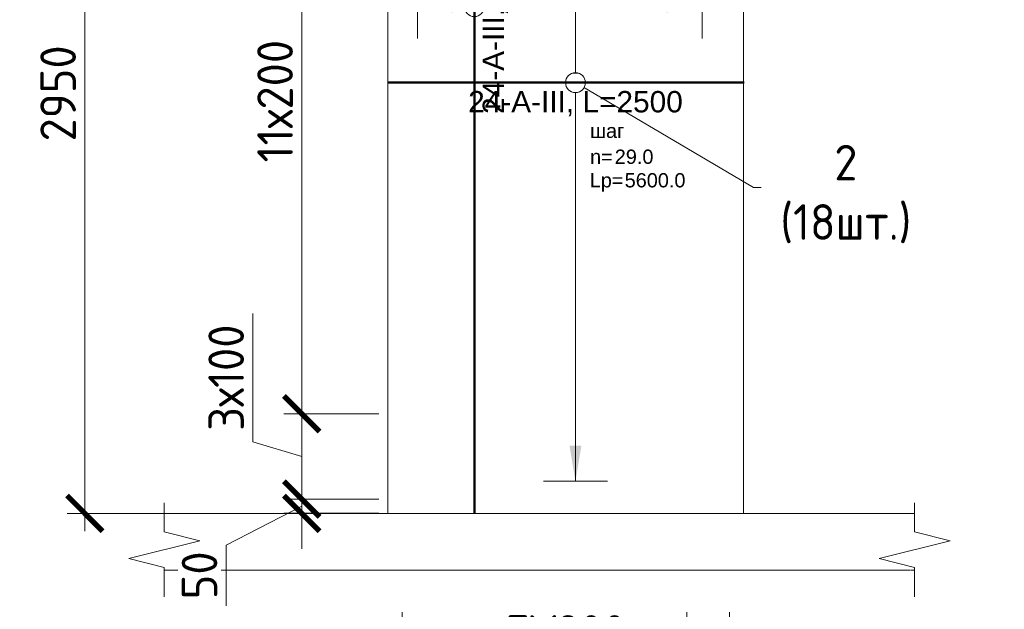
# Model space of a CAD drawing. Header units: millimetres. Extents: x 369815 to 1481759, y -423071 to -27917.
# Tile 19 of 256: x 502013 to 508932, y -392103 to -387962. Entities that reach past the tile are written whole.
import ezdxf
from ezdxf import colors
from ezdxf.entities.mleader import LeaderData, LeaderLine
from ezdxf.enums import TextEntityAlignment as Align
from ezdxf.math import Vec2, Vec3

# ---------------------------------------------------------------- set-up
doc = ezdxf.new("R2010")
doc.units = ezdxf.units.MM
doc.set_wipeout_variables(frame=1)
doc.linetypes.add('01 Штриховая _4 мм_', pattern=[6, 3.5, -2.5])
for name, color, linetype, lineweight in [('AF_Perekritie', 90, 'Continuous', 18), ('AF_Stena', 90, 'Continuous', 18), ('KR_Fundament', 253, 'Continuous', 18), ('АрмСтер', 2, 'Continuous', 50), ('Выноски', 20, 'Continuous', 20), ('подоснова', 151, 'Continuous', 5), ('РАЗМЕРЫ', 1, 'Continuous', 9)]:
    doc.layers.add(name, color=color, linetype=linetype, lineweight=lineweight)
doc.layers.add('АрмСтер_атрибуты', color=2, linetype='Continuous', lineweight=0, plot=False)
doc.styles.add('GOST-2.304_Type-B', font='GOST_Common.ttf')
doc.styles.get("Standard").update_dxf_attribs({"font": 'arial.ttf'})
doc.styles.add('Аннотативный', font='arial.ttf')
doc.styles.add('ГОСТ', font='GOST_Common.ttf')
doc.dimstyles.new('мой 25', dxfattribs={"dimscale": 100, "dimtxt": 2.5, "dimasz": 2.5, "dimexe": 1.25, "dimexo": 0.625, "dimtad": 1, "dimdec": 0, "dimlfac": 0.5, "dimtxsty": 'GOST-2.304_Type-B', "dimblk": 'ARCHTICK', "dimcen": 2.5, "dimdle": 1.25, "dimaunit": 1, "dimadec": 1, "dimazin": 2, "dimtfac": 1, "dimtdec": 0, "dimtmove": 1, "dimatfit": 3, "dimfxl": 6, "dimfxlon": 1, "dimtfill": 1, "dimlwd": -1, "dimlwe": -1, "dimarcsym": 0})

# ---------------------------------------------------------------- blocks, each defined once
blk = doc.blocks.new('_None')
blk = doc.blocks.new('_ArchTick')
at = {"color": 0, "linetype": 'ByBlock', "const_width": 0.15}
blk.add_lwpolyline([(-0.5, -0.5), (0.5, 0.5)], dxfattribs=at)
blk = doc.blocks.new('*D1847')
at = {"layer": 'DEFPOINTS', "color": 0, "transparency": 16777216}
for p in [(504700.1, -392062.2), (506700.1, -392062.2), (504700.1, -392456.9)]:
    blk.add_point(p, dxfattribs=at)
at = {"layer": 'РАЗМЕРЫ', "color": 0, "linetype": 'Continuous', "transparency": 16777216}
for p, q in [((504700.1, -392124.7), (504700.1, -392581.9)), ((506700.1, -392124.7), (506700.1, -392581.9)), ((506825.1, -392456.9), (504575.1, -392456.9))]:
    blk.add_line(p, q, dxfattribs=at)
at = {"layer": 'РАЗМЕРЫ', "color": 0, "transparency": 16777216, "xscale": 250, "yscale": 250, "zscale": 250, "rotation": 180}
blk.add_blockref('_ArchTick', (504700.1, -392456.9), dxfattribs=at)
at = {"layer": 'РАЗМЕРЫ', "color": 0, "transparency": 16777216, "xscale": 250, "yscale": 250, "zscale": 250}
blk.add_blockref('_ArchTick', (506700.1, -392456.9), dxfattribs=at)
at = {"layer": 'РАЗМЕРЫ', "color": 0, "transparency": 16777216, "insert": (505850.1, -392269.4), "char_height": 250, "attachment_point": 5, "style": 'GOST-2.304_Type-B', "bg_fill": 3, "box_fill_scale": 1.1, "bg_fill_color": 256, "bg_fill_true_color": 13158600, "bg_fill_transparency": 0}
blk.add_mtext('5Х200', dxfattribs=at)
blk = doc.blocks.new('*D1848')
at = {"layer": 'DEFPOINTS', "color": 0, "transparency": 16777216}
for p in [(504600.1, -391829.7, 1440), (504700.1, -392265.6), (504600.1, -392456.9)]:
    blk.add_point(p, dxfattribs=at)
at = {"layer": 'РАЗМЕРЫ', "color": 0, "linetype": 'Continuous', "transparency": 16777216}
for p, q in [((504600.1, -392246.2), (504600.1, -392581.9)), ((504700.1, -392328.1), (504700.1, -392581.9)), ((504600.1, -392456.9), (504350.1, -392456.9)), ((504700.1, -392456.9), (504600.1, -392456.9)), ((504700.1, -392456.9), (504600.1, -392456.9)), ((504650.1, -392456.9), (504828.3, -393050.7)), ((504700.1, -392456.9), (504950.1, -392456.9)), ((504828.3, -393050.7), (505253.3, -393050.7))]:
    blk.add_line(p, q, dxfattribs=at)
at = {"layer": 'РАЗМЕРЫ', "color": 0, "transparency": 16777216, "xscale": 250, "yscale": 250, "zscale": 250}
blk.add_blockref('_ArchTick', (504600.1, -392456.9), dxfattribs=at)
at = {"layer": 'РАЗМЕРЫ', "color": 0, "transparency": 16777216, "xscale": 250, "yscale": 250, "zscale": 250, "rotation": 180}
blk.add_blockref('_ArchTick', (504700.1, -392456.9), dxfattribs=at)
at = {"layer": 'РАЗМЕРЫ', "color": 0, "transparency": 16777216, "insert": (505040.8, -392863.2), "char_height": 250, "attachment_point": 5, "style": 'GOST-2.304_Type-B', "bg_fill": 3, "box_fill_scale": 1.1, "bg_fill_color": 256, "bg_fill_true_color": 13158600, "bg_fill_transparency": 0}
blk.add_mtext('50', dxfattribs=at)
blk = doc.blocks.new('*D1849')
at = {"layer": 'DEFPOINTS', "color": 0, "transparency": 16777216}
for p in [(506700.1, -392062.2), (507000.1, -392062.2), (507000.1, -392456.9)]:
    blk.add_point(p, dxfattribs=at)
at = {"layer": 'РАЗМЕРЫ', "color": 0, "linetype": 'Continuous', "transparency": 16777216}
for p, q in [((506700.1, -392124.7), (506700.1, -392581.9)), ((507000.1, -392124.7), (507000.1, -392581.9)), ((506575.1, -392456.9), (507125.1, -392456.9)), ((506850.1, -392456.9), (506704.1, -392863.2)), ((506704.1, -392863.2), (506154.1, -392863.2))]:
    blk.add_line(p, q, dxfattribs=at)
at = {"layer": 'РАЗМЕРЫ', "color": 0, "transparency": 16777216, "xscale": 250, "yscale": 250, "zscale": 250}
blk.add_blockref('_ArchTick', (507000.1, -392456.9), dxfattribs=at)
at = {"layer": 'РАЗМЕРЫ', "color": 0, "transparency": 16777216, "insert": (506429.1, -392675.7), "char_height": 250, "attachment_point": 5, "style": 'GOST-2.304_Type-B', "bg_fill": 3, "box_fill_scale": 1.1, "bg_fill_color": 256, "bg_fill_true_color": 13158600, "bg_fill_transparency": 0}
blk.add_mtext('150', dxfattribs=at)
at = {"layer": 'РАЗМЕРЫ', "color": 0, "transparency": 16777216, "xscale": 250, "yscale": 250, "zscale": 250, "rotation": 180}
blk.add_blockref('_ArchTick', (506700.1, -392456.9), dxfattribs=at)
blk = doc.blocks.new('*D1850')
at = {"layer": 'DEFPOINTS', "color": 0, "transparency": 16777216}
for p in [(507000.1, -392062.2), (507100.1, -392162.2), (507100.1, -392456.9)]:
    blk.add_point(p, dxfattribs=at)
at = {"layer": 'РАЗМЕРЫ', "color": 0, "linetype": 'Continuous', "transparency": 16777216}
for p, q in [((507000.1, -392124.7), (507000.1, -392581.9)), ((507100.1, -392224.7), (507100.1, -392581.9)), ((507000.1, -392456.9), (506750.1, -392456.9)), ((507000.1, -392456.9), (507100.1, -392456.9)), ((507000.1, -392456.9), (507100.1, -392456.9)), ((507050.1, -392456.9), (507228.3, -393050.7)), ((507100.1, -392456.9), (507350.1, -392456.9)), ((507228.3, -393050.7), (507653.3, -393050.7))]:
    blk.add_line(p, q, dxfattribs=at)
at = {"layer": 'РАЗМЕРЫ', "color": 0, "transparency": 16777216, "xscale": 250, "yscale": 250, "zscale": 250}
blk.add_blockref('_ArchTick', (507000.1, -392456.9), dxfattribs=at)
at = {"layer": 'РАЗМЕРЫ', "color": 0, "transparency": 16777216, "xscale": 250, "yscale": 250, "zscale": 250, "rotation": 180}
blk.add_blockref('_ArchTick', (507100.1, -392456.9), dxfattribs=at)
at = {"layer": 'РАЗМЕРЫ', "color": 0, "transparency": 16777216, "insert": (507440.8, -392863.2), "char_height": 250, "attachment_point": 5, "style": 'GOST-2.304_Type-B', "bg_fill": 3, "box_fill_scale": 1.1, "bg_fill_color": 256, "bg_fill_true_color": 13158600, "bg_fill_transparency": 0}
blk.add_mtext('50', dxfattribs=at)
blk = doc.blocks.new('*U1652')
at = {"layer": 'РАЗМЕРЫ'}
for p, q in [((112.5, 1400), (-112.5, 1400)), ((112.5, -1400), (-112.5, -1400))]:
    blk.add_line(p, q, dxfattribs=at)
at = {"layer": 'РАЗМЕРЫ', "ltscale": 15}
blk.add_line((0, -1400), (0, 1400), dxfattribs=at)
at = {"layer": 'РАЗМЕРЫ'}
for points in [[(0, 1400), (20.9, 1274.8), (-20.9, 1274.8)], [(0, -1400), (20.9, -1274.8), (-20.9, -1274.8)]]:
    blk.add_solid(points, dxfattribs=at)
at = {"layer": 'АрмСтер_атрибуты', "color": 215, "ltscale": 15, "style": 'Аннотативный'}
for s, p in [('шаг', (51.4, -194.2)), ('n=', (51.4, -285.1)), ('Lр=', (50.2, -367.8))]:
    blk.add_text(s, height=50, dxfattribs=at).set_placement(p)
at = {"layer": 'АрмСтер_атрибуты', "style": 'Аннотативный', "flags": 8}
blk.add_attdef('ПОЗ', (110, 29.6), '', height=75, dxfattribs=at)
at = {"layer": 'АрмСтер_атрибуты', "flags": 9}
for tag, p in [('МАССА', (-1033.5, -10.5)), ('ОБОЗНАЧЕНИЕ', (-1033.5, -124.4))]:
    blk.add_attdef(tag, p, '', height=75, dxfattribs=at)
at = {"layer": 'АрмСтер_атрибуты', "color": 215, "style": 'Аннотативный'}
for tag, p, flags in [('ШАГ', (190.9, -194.2), 10), ('КОЛ', (138, -285.1), 8), ('ШИРИНА', (172.9, -367.8), 8)]:
    blk.add_attdef(tag, p, '', height=50, dxfattribs=dict(at, flags=flags))
at = {"linetype": 'Continuous', "lineweight": 0}
blk.add_wipeout([(35, 0), (28.3, 20.6), (10.8, 33.3), (-10.8, 33.3), (-28.3, 20.6), (-35, 0), (-28.3, -20.6), (-10.8, -33.3), (10.8, -33.3), (28.3, -20.6)], dxfattribs=at)
at = {"color": 0, "linetype": 'ByBlock', "lineweight": -2, "ltscale": 100}
blk.add_line((-657.5, 0), (592.5, 0), dxfattribs=at)
at = {"layer": 'РАЗМЕРЫ'}
blk.add_circle((0, 0), 35, dxfattribs=at)
at = {"layer": 'АрмСтер_атрибуты', "style": 'Аннотативный', "flags": 8}
blk.add_attdef('НАИМЕНОВАНИЕ', text='', height=75, dxfattribs=at).set_placement((0, -29.3), align=Align.TOP_CENTER)
blk = doc.blocks.new('*U1954')
at = {"layer": 'РАЗМЕРЫ'}
for p, q in [((112.5, 200), (-112.5, 200)), ((112.5, -800), (-112.5, -800))]:
    blk.add_line(p, q, dxfattribs=at)
at = {"layer": 'РАЗМЕРЫ', "ltscale": 15}
blk.add_line((0, -800), (0, 200), dxfattribs=at)
at = {"layer": 'РАЗМЕРЫ'}
for points in [[(0, 200), (20.9, 74.8), (-20.9, 74.8)], [(0, -800), (20.9, -674.8), (-20.9, -674.8)]]:
    blk.add_solid(points, dxfattribs=at)
at = {"layer": 'АрмСтер_атрибуты', "color": 215, "ltscale": 15, "style": 'Аннотативный'}
for s, p in [('шаг', (51.4, -194.2)), ('n=', (51.4, -285.1)), ('Lр=', (50.2, -367.8))]:
    blk.add_text(s, height=50, dxfattribs=at).set_placement(p)
at = {"layer": 'АрмСтер_атрибуты', "style": 'Аннотативный', "flags": 8}
blk.add_attdef('ПОЗ', (110, 29.6), '', height=75, dxfattribs=at)
at = {"layer": 'АрмСтер_атрибуты', "flags": 9}
for tag, p in [('МАССА', (-2096, -10.5)), ('ОБОЗНАЧЕНИЕ', (-2096, -124.4))]:
    blk.add_attdef(tag, p, '', height=75, dxfattribs=at)
at = {"layer": 'АрмСтер_атрибуты', "color": 215, "style": 'Аннотативный'}
for tag, p, flags in [('ШАГ', (190.9, -194.2), 10), ('КОЛ', (138, -285.1), 8), ('ШИРИНА', (172.9, -367.8), 8)]:
    blk.add_attdef(tag, p, '', height=50, dxfattribs=dict(at, flags=flags))
at = {"linetype": 'Continuous', "lineweight": 0}
blk.add_wipeout([(35, 0), (28.3, 20.6), (10.8, 33.3), (-10.8, 33.3), (-28.3, 20.6), (-35, 0), (-28.3, -20.6), (-10.8, -33.3), (10.8, -33.3), (28.3, -20.6)], dxfattribs=at)
at = {"color": 0, "linetype": 'ByBlock', "lineweight": -2, "ltscale": 100}
blk.add_line((-1780, 0), (2035, 0), dxfattribs=at)
at = {"layer": 'РАЗМЕРЫ'}
blk.add_circle((0, 0), 35, dxfattribs=at)
at = {"layer": 'АрмСтер_атрибуты', "style": 'Аннотативный', "flags": 8}
blk.add_attdef('НАИМЕНОВАНИЕ', text='', height=75, dxfattribs=at).set_placement((0, -29.3), align=Align.TOP_CENTER)
blk = doc.blocks.new('*D1880')
at = {"layer": 'DEFPOINTS', "color": 0, "transparency": 16777216}
for p in [(503389.8, -385529.7), (502470.9, -391429.7), (503948.5, -391429.7)]:
    blk.add_point(p, dxfattribs=at)
at = {"layer": 'РАЗМЕРЫ', "color": 0, "linetype": 'Continuous', "transparency": 16777216}
for p, q in [((502470.9, -385404.7), (502470.9, -391554.7)), ((503070.9, -385529.7), (502345.9, -385529.7)), ((503070.9, -391429.7), (502345.9, -391429.7))]:
    blk.add_line(p, q, dxfattribs=at)
at = {"layer": 'РАЗМЕРЫ', "color": 0, "transparency": 16777216, "xscale": 250, "yscale": 250, "zscale": 250}
for p, rotation in [((502470.9, -385529.7), 90), ((502470.9, -391429.7), 270)]:
    blk.add_blockref('_ArchTick', p, dxfattribs=dict(at, rotation=rotation))
at = {"layer": 'РАЗМЕРЫ', "color": 0, "transparency": 16777216, "insert": (502283.4, -388479.7), "char_height": 250, "attachment_point": 5, "rotation": 90, "style": 'GOST-2.304_Type-B', "bg_fill": 3, "box_fill_scale": 1.1, "bg_fill_color": 256, "bg_fill_true_color": 13158600, "bg_fill_transparency": 0}
blk.add_mtext('2950', dxfattribs=at)
blk = doc.blocks.new('*D1853')
at = {"layer": 'DEFPOINTS', "color": 0, "transparency": 16777216}
for p in [(503995.4, -391329.9), (504600.1, -391329.9), (504600.1, -391429.7)]:
    blk.add_point(p, dxfattribs=at)
at = {"layer": 'РАЗМЕРЫ', "color": 0, "linetype": 'Continuous', "transparency": 16777216}
for p, q in [((503995.4, -391329.9), (503995.4, -391079.9)), ((504537.6, -391329.9), (503870.4, -391329.9)), ((503995.4, -391429.7), (503995.4, -391329.9)), ((503995.4, -391429.7), (503995.4, -391329.9)), ((503995.4, -391379.8), (503464.2, -391653.1)), ((504537.6, -391429.7), (503870.4, -391429.7)), ((503995.4, -391429.7), (503995.4, -391679.7)), ((503464.2, -391653.1), (503464.2, -392078.1))]:
    blk.add_line(p, q, dxfattribs=at)
at = {"layer": 'РАЗМЕРЫ', "color": 0, "transparency": 16777216, "xscale": 250, "yscale": 250, "zscale": 250}
for p, rotation in [((503995.4, -391329.9), 270), ((503995.4, -391429.7), 90)]:
    blk.add_blockref('_ArchTick', p, dxfattribs=dict(at, rotation=rotation))
at = {"layer": 'РАЗМЕРЫ', "color": 0, "transparency": 16777216, "insert": (503276.7, -391865.6), "char_height": 250, "attachment_point": 5, "rotation": 90, "style": 'GOST-2.304_Type-B', "bg_fill": 3, "box_fill_scale": 1.1, "bg_fill_color": 256, "bg_fill_true_color": 13158600, "bg_fill_transparency": 0}
blk.add_mtext('50', dxfattribs=at)
blk = doc.blocks.new('*D1855')
at = {"layer": 'DEFPOINTS', "color": 0, "transparency": 16777216}
for p in [(503995.4, -391329.9), (504600.1, -391329.9), (504600.1, -391429.7)]:
    blk.add_point(p, dxfattribs=at)
at = {"layer": 'РАЗМЕРЫ', "color": 0, "linetype": 'Continuous', "transparency": 16777216}
for p, q in [((503995.4, -391329.9), (503995.4, -391079.9)), ((504537.6, -391329.9), (503870.4, -391329.9)), ((503995.4, -391429.7), (503995.4, -391329.9)), ((503995.4, -391429.7), (503995.4, -391329.9)), ((503995.4, -391379.8), (503464.2, -391653.1)), ((504537.6, -391429.7), (503870.4, -391429.7)), ((503995.4, -391429.7), (503995.4, -391679.7)), ((503464.2, -391653.1), (503464.2, -392078.1))]:
    blk.add_line(p, q, dxfattribs=at)
at = {"layer": 'РАЗМЕРЫ', "color": 0, "transparency": 16777216, "xscale": 250, "yscale": 250, "zscale": 250}
for p, rotation in [((503995.4, -391329.9), 270), ((503995.4, -391429.7), 90)]:
    blk.add_blockref('_ArchTick', p, dxfattribs=dict(at, rotation=rotation))
at = {"layer": 'РАЗМЕРЫ', "color": 0, "transparency": 16777216, "insert": (503276.7, -391865.6), "char_height": 250, "attachment_point": 5, "rotation": 90, "style": 'GOST-2.304_Type-B', "bg_fill": 3, "box_fill_scale": 1.1, "bg_fill_color": 256, "bg_fill_true_color": 13158600, "bg_fill_transparency": 0}
blk.add_mtext('50', dxfattribs=at)
blk = doc.blocks.new('*D2403')
at = {"layer": 'DEFPOINTS', "color": 0, "transparency": 16777216}
for p in [(503995.4, -391329.3), (504600.1, -391329.3), (504600.1, -391429.1)]:
    blk.add_point(p, dxfattribs=at)
at = {"layer": 'РАЗМЕРЫ', "color": 0, "linetype": 'Continuous', "transparency": 16777216}
for p, q in [((503995.4, -391329.3), (503995.4, -391079.3)), ((504537.6, -391329.3), (503870.4, -391329.3)), ((503995.4, -391429.1), (503995.4, -391329.3)), ((503995.4, -391429.1), (503995.4, -391329.3)), ((503995.4, -391379.2), (503464.2, -391652.5)), ((504537.6, -391429.1), (503870.4, -391429.1)), ((503995.4, -391429.1), (503995.4, -391679.1)), ((503464.2, -391652.5), (503464.2, -392077.5))]:
    blk.add_line(p, q, dxfattribs=at)
at = {"layer": 'РАЗМЕРЫ', "color": 0, "transparency": 16777216, "xscale": 250, "yscale": 250, "zscale": 250}
for p, rotation in [((503995.4, -391329.3), 270), ((503995.4, -391429.1), 90)]:
    blk.add_blockref('_ArchTick', p, dxfattribs=dict(at, rotation=rotation))
at = {"layer": 'РАЗМЕРЫ', "color": 0, "transparency": 16777216, "insert": (503276.7, -391865), "char_height": 250, "attachment_point": 5, "rotation": 90, "style": 'GOST-2.304_Type-B', "bg_fill": 3, "box_fill_scale": 1.1, "bg_fill_color": 256, "bg_fill_true_color": 13158600, "bg_fill_transparency": 0}
blk.add_mtext('50', dxfattribs=at)
blk = doc.blocks.new('*D2402')
at = {"layer": 'DEFPOINTS', "color": 0, "transparency": 16777216}
for p in [(503995.4, -391329.3), (504600.1, -391329.3), (504600.1, -391429.1)]:
    blk.add_point(p, dxfattribs=at)
at = {"layer": 'РАЗМЕРЫ', "color": 0, "linetype": 'Continuous', "transparency": 16777216}
for p, q in [((503995.4, -391329.3), (503995.4, -391079.3)), ((504537.6, -391329.3), (503870.4, -391329.3)), ((503995.4, -391429.1), (503995.4, -391329.3)), ((503995.4, -391429.1), (503995.4, -391329.3)), ((503995.4, -391379.2), (503464.2, -391652.5)), ((504537.6, -391429.1), (503870.4, -391429.1)), ((503995.4, -391429.1), (503995.4, -391679.1)), ((503464.2, -391652.5), (503464.2, -392077.5))]:
    blk.add_line(p, q, dxfattribs=at)
at = {"layer": 'РАЗМЕРЫ', "color": 0, "transparency": 16777216, "xscale": 250, "yscale": 250, "zscale": 250}
for p, rotation in [((503995.4, -391329.3), 270), ((503995.4, -391429.1), 90)]:
    blk.add_blockref('_ArchTick', p, dxfattribs=dict(at, rotation=rotation))
at = {"layer": 'РАЗМЕРЫ', "color": 0, "transparency": 16777216, "insert": (503276.7, -391865), "char_height": 250, "attachment_point": 5, "rotation": 90, "style": 'GOST-2.304_Type-B', "bg_fill": 3, "box_fill_scale": 1.1, "bg_fill_color": 256, "bg_fill_true_color": 13158600, "bg_fill_transparency": 0}
blk.add_mtext('50', dxfattribs=at)
blk = doc.blocks.new('*D2404')
at = {"layer": 'DEFPOINTS', "color": 0, "transparency": 16777216}
for p in [(503995.4, -390729.3), (504600.1, -390729.3), (504501.1, -391329.3)]:
    blk.add_point(p, dxfattribs=at)
at = {"layer": 'РАЗМЕРЫ', "color": 0, "linetype": 'Continuous', "transparency": 16777216}
for p, q in [((503651.7, -390926.2), (503651.7, -390026.2)), ((503995.4, -391454.3), (503995.4, -390604.3)), ((504537.6, -390729.3), (503870.4, -390729.3)), ((503995.4, -391029.3), (503651.7, -390926.2)), ((504438.6, -391329.3), (503870.4, -391329.3))]:
    blk.add_line(p, q, dxfattribs=at)
at = {"layer": 'РАЗМЕРЫ', "color": 0, "transparency": 16777216, "xscale": 250, "yscale": 250, "zscale": 250}
for p, rotation in [((503995.4, -390729.3), 90), ((503995.4, -391329.3), 270)]:
    blk.add_blockref('_ArchTick', p, dxfattribs=dict(at, rotation=rotation))
at = {"layer": 'РАЗМЕРЫ', "color": 0, "transparency": 16777216, "insert": (503464.2, -390476.2), "char_height": 250, "attachment_point": 5, "rotation": 90, "style": 'GOST-2.304_Type-B', "bg_fill": 3, "box_fill_scale": 1.1, "bg_fill_color": 256, "bg_fill_true_color": 13158600, "bg_fill_transparency": 0}
blk.add_mtext('3х100', dxfattribs=at)
blk = doc.blocks.new('*D2405')
at = {"layer": 'DEFPOINTS', "color": 0, "transparency": 16777216}
for p in [(503995.4, -386339.1), (504660.1, -386339.1), (504569.5, -390729.3)]:
    blk.add_point(p, dxfattribs=at)
at = {"layer": 'РАЗМЕРЫ', "color": 0, "linetype": 'Continuous', "transparency": 16777216}
for p, q in [((503995.4, -390854.3), (503995.4, -386214.1)), ((504595.4, -386339.1), (503870.4, -386339.1)), ((504507, -390729.3), (503870.4, -390729.3))]:
    blk.add_line(p, q, dxfattribs=at)
at = {"layer": 'РАЗМЕРЫ', "color": 0, "transparency": 16777216, "xscale": 250, "yscale": 250, "zscale": 250}
for p, rotation in [((503995.4, -386339.1), 90), ((503995.4, -390729.3), 270)]:
    blk.add_blockref('_ArchTick', p, dxfattribs=dict(at, rotation=rotation))
at = {"layer": 'РАЗМЕРЫ', "color": 0, "transparency": 16777216, "insert": (503807.9, -388534.2), "char_height": 250, "attachment_point": 5, "rotation": 90, "style": 'GOST-2.304_Type-B', "bg_fill": 3, "box_fill_scale": 1.1, "bg_fill_color": 256, "bg_fill_true_color": 13158600, "bg_fill_transparency": 0}
blk.add_mtext('11х200', dxfattribs=at)

msp = doc.modelspace()

# ---------------------------------------------------------------- linework, layer by layer
at = {"layer": 'AF_Perekritie', "linetype": '01 Штриховая _4 мм_', "lineweight": 9}
for p, q in [((508220.3, -391429.7, 3100), (508301.7, -391429.7, 3100)), ((508301.7, -391829.7, 3100), (508220.3, -391829.7, 3100))]:
    msp.add_line(p, q, dxfattribs=at)
at = {"layer": 'AF_Stena', "lineweight": 0}
for p, q in [((504600.1, -385529.7, 3100), (504600.1, -391429.7, 3100)), ((507100.1, -391429.7, 3100), (507100.1, -385529.7, 3100))]:
    msp.add_line(p, q, dxfattribs=at)
at = {"layer": 'AF_Stena', "lineweight": 20, "elevation": 3100}
for points in [[(508301.7, -391504.7), (508301.7, -391354.7)], [(508301.7, -391504.7), (508301.7, -391559.7)], [(508301.7, -391559.7), (508551.7, -391622.2)], [(503279.4, -391622.2), (502779.4, -391747.2)], [(508551.7, -391622.2), (508051.7, -391747.2)], [(502779.4, -391747.2), (503029.4, -391809.7)], [(508051.7, -391747.2), (508301.7, -391809.7)], [(503029.4, -391809.7), (503029.4, -391864.7)], [(508301.7, -391809.7), (508301.7, -391864.7)], [(503029.4, -391864.7), (503029.4, -392014.7)], [(508301.7, -391864.7), (508301.7, -392014.7)]]:
    msp.add_lwpolyline(points, dxfattribs=at)
at = {"layer": 'АрмСтер', "ltscale": 15}
msp.add_line((505208, -391429.7, 3100), (505208, -383799.7, 3100), dxfattribs=at)

# ---------------------------------------------------------------- dimensions: what is measured, and where the dimension line sits
at = {"layer": 'РАЗМЕРЫ', "color": 146, "true_color": 0x006272}
dim = msp.add_linear_dim(base=(504700.1, -392456.9, 1660), p1=(506700.1, -392062.2, 1660), p2=(504700.1, -392062.2, 1660), angle=180, text='5Х200', dimstyle='мой 25', dxfattribs=at)
dim.commit()
dim.dimension.update_dxf_attribs({"geometry": '*D1847', "text_midpoint": (505850.1, -392456.9, 1660), "dimtype": 160})

# ---------------------------------------------------------------- leaders
at = {"layer": 'подоснова'}
ml = msp.add_multileader_mtext('Standard', dxfattribs=at)
ml.set_content('2 (18шт.)', color=256, style='GOST-2.304_Type-B')
ml.set_leader_properties(color=256, linetype='ByLayer', lineweight=15)
ml.set_arrow_properties(name='NONE')
ml.build(insert=Vec2(0, 0))
ml.multileader.update_dxf_attribs({"text_left_attachment_type": 6, "text_right_attachment_type": 6, "dogleg_length": 10, "arrow_head_size": 18})
ctx = ml.context
ctx.base_point, ctx.char_height, ctx.arrow_head_size, ctx.landing_gap_size, ctx.plane_origin = Vec3(507180.8, -389141.1, 3100), 250, 18, 20, Vec3(505078, -388595, 3100)
ctx.left_attachment, ctx.right_attachment, ctx.text_align_type = 6, 6, 1
notes = []
notes.append((ctx, [(0, (1, 1, 0), (507170.8, -389141.1, 3100), (1, 0), 10, [(0, [(505918.6, -388404.1, 3100)], 0, [])])]))
ctx.mtext.insert, ctx.mtext.width, ctx.mtext.alignment, ctx.mtext.flow_direction = Vec3(507818.6, -388841.1, 3100), 22.898, 2, 5
for ctx, leaders in notes:
    for number, flags, end, landing, length, lines in leaders:
        leader = LeaderData()
        leader.index, (leader.has_last_leader_line, leader.has_dogleg_vector, leader.attachment_direction) = number, flags
        leader.last_leader_point, leader.dogleg_vector, leader.dogleg_length = Vec3(end), Vec3(landing), length
        for number, points, colour, breaks in lines:
            line = LeaderLine()
            line.index, line.vertices, line.color, line.breaks = number, Vec3.list(points), colors.encode_raw_color(colour), breaks
            leader.lines.append(line)
        ctx.leaders.append(leader)

# ---------------------------------------------------------------- next in the draw order: block references
at = {"layer": 'АрмСтер', "ltscale": 15}
ref = msp.add_blockref('*U1652', (505918.6, -388404.1, 3100), dxfattribs=dict(at, xscale=2, yscale=2, zscale=2))
ref.add_attrib('НАИМЕНОВАНИЕ', '24-A-III, L=2500', dxfattribs={"layer": 'АрмСтер_атрибуты', "height": 150, "style": 'Аннотативный', "flags": 8}).set_placement((505918.6, -388462.8, 3100), align=Align.TOP_CENTER)
ref.add_attrib('КОЛ', '29.0', (506194.7, -388974.3, 3100), dxfattribs={"layer": 'АрмСтер_атрибуты', "color": 215, "height": 100, "style": 'Аннотативный', "flags": 8})
ref.add_attrib('ШИРИНА', '5600.0', (506264.3, -389139.7, 3100), dxfattribs={"layer": 'АрмСтер_атрибуты', "color": 215, "height": 100, "style": 'Аннотативный', "flags": 8})

# ---------------------------------------------------------------- next in the draw order: dimensions: what is measured, and where the dimension line sits
at = {"layer": 'РАЗМЕРЫ', "color": 146, "true_color": 0x006272}
dim = msp.add_linear_dim(base=(504600.1, -392456.9, 1660), p1=(504700.1, -392265.6, 1660), p2=(504600.1, -391829.7, 3100), dimstyle='мой 25', dxfattribs=at)
dim.commit()
dim.dimension.update_dxf_attribs({"geometry": '*D1848', "text_midpoint": (504890.8, -392863.2, 1660)})
dim = msp.add_linear_dim(base=(507000.1, -392456.9, 1660), p1=(506700.1, -392062.2, 1660), p2=(507000.1, -392062.2, 1660), angle=180, dimstyle='мой 25', dxfattribs=at)
dim.commit()
dim.dimension.update_dxf_attribs({"geometry": '*D1849', "text_midpoint": (506641.6, -392863.2, 1660), "dimtype": 160})

# ---------------------------------------------------------------- next in the draw order: linework, layer by layer
at = {"layer": 'KR_Fundament', "lineweight": 9}
msp.add_line((503029.4, -391829.7, 3100), (508220.2, -391829.7, 3100), dxfattribs=at)

# ---------------------------------------------------------------- next in the draw order: block references
at = {"layer": 'АрмСтер', "ltscale": 15}
ref = msp.add_blockref('*U1954', (505208, -387869.7, 3100), dxfattribs=dict(at, xscale=2, yscale=2, zscale=2, rotation=90))
ref.add_attrib('НАИМЕНОВАНИЕ', '24-A-III, L=7630', dxfattribs={"layer": 'АрмСтер_атрибуты', "height": 150, "rotation": 90, "style": 'Аннотативный', "flags": 8}).set_placement((505266.7, -387869.7, 3100), align=Align.TOP_CENTER)
ref.add_attrib('КОЛ', '11.0', (505778.2, -387593.6, 3100), dxfattribs={"layer": 'АрмСтер_атрибуты', "color": 215, "height": 100, "rotation": 90, "style": 'Аннотативный', "flags": 8})
ref.add_attrib('ШИРИНА', '2000.0', (505943.6, -387523.9, 3100), dxfattribs={"layer": 'АрмСтер_атрибуты', "color": 215, "height": 100, "rotation": 90, "style": 'Аннотативный', "flags": 8})

# ---------------------------------------------------------------- next in the draw order: dimensions: what is measured, and where the dimension line sits
at = {"layer": 'РАЗМЕРЫ', "color": 146, "true_color": 0x006272}
dim = msp.add_linear_dim(base=(507100.1, -392456.9, 1660), p1=(507000.1, -392062.2, 1660), p2=(507100.1, -392162.2, 1660), angle=180, dimstyle='мой 25', dxfattribs=at)
dim.commit()
dim.dimension.update_dxf_attribs({"geometry": '*D1850', "text_midpoint": (507290.8, -392863.2, 1660)})

# ---------------------------------------------------------------- next in the draw order: linework, layer by layer
at = {"layer": 'AF_Stena', "lineweight": 0}
msp.add_line((504600.1, -391429.7, 3100), (507100.1, -391429.7, 3100), dxfattribs=at)
at = {"layer": 'KR_Fundament', "lineweight": 0}
msp.add_line((508301.7, -391429.7, 3100), (503029.4, -391429.7, 3100), dxfattribs=at)

# ---------------------------------------------------------------- next in the draw order: dimensions: what is measured, and where the dimension line sits
at = {"layer": 'РАЗМЕРЫ', "color": 146}
dim = msp.add_linear_dim(base=(502470.9, -391429.7, 3100), p1=(503389.8, -385529.7, 3100), p2=(503948.5, -391429.7, 3100), angle=90, dimstyle='мой 25', dxfattribs=at)
dim.commit()
dim.dimension.update_dxf_attribs({"geometry": '*D1880', "text_midpoint": (502283.4, -388479.7, 3100)})

# ---------------------------------------------------------------- next in the draw order: linework, layer by layer
at = {"layer": 'AF_Stena', "lineweight": 20, "elevation": 3100}
for points in [[(503029.4, -391506.7), (503029.4, -391356.7)], [(503029.4, -391504.7), (503029.4, -391559.7)], [(503029.4, -391559.7), (503279.4, -391622.2)]]:
    msp.add_lwpolyline(points, dxfattribs=at)
at = {"layer": 'KR_Fundament', "lineweight": 0}
msp.add_line((508220.2, -391429.7, 3100), (503029.4, -391429.7, 3100), dxfattribs=at)

# ---------------------------------------------------------------- next in the draw order: dimensions: what is measured, and where the dimension line sits
at = {"layer": 'РАЗМЕРЫ', "color": 146, "true_color": 0x006272}
dim = msp.add_linear_dim(base=(503995.4, -391329.9, 3100), p1=(504600.1, -391429.7, 3100), p2=(504600.1, -391329.9, 3100), angle=90, dimstyle='мой 25', dxfattribs=at)
dim.commit()
dim.dimension.update_dxf_attribs({"geometry": '*D1853', "text_midpoint": (503464.2, -391715.6, 3100), "dimtype": 160})

# ---------------------------------------------------------------- next in the draw order: dimensions: what is measured, and where the dimension line sits
dim = msp.add_linear_dim(base=(503995.4, -391329.9, 3100), p1=(504600.1, -391429.7, 3100), p2=(504600.1, -391329.9, 3100), angle=90, dimstyle='мой 25', dxfattribs=at)
dim.commit()
dim.dimension.update_dxf_attribs({"geometry": '*D1855', "text_midpoint": (503464.2, -391715.6, 3100), "dimtype": 160})

# ---------------------------------------------------------------- next in the draw order: dimensions: what is measured, and where the dimension line sits
dim = msp.add_linear_dim(base=(503995.4, -391329.3, 3100), p1=(504600.1, -391429.1, 3100), p2=(504600.1, -391329.3, 3100), angle=90, dimstyle='мой 25', dxfattribs=at)
dim.commit()
dim.dimension.update_dxf_attribs({"geometry": '*D2403', "text_midpoint": (503464.2, -391715, 3100), "dimtype": 160})

# ---------------------------------------------------------------- next in the draw order: dimensions: what is measured, and where the dimension line sits
dim = msp.add_linear_dim(base=(503995.4, -391329.3, 3100), p1=(504600.1, -391429.1, 3100), p2=(504600.1, -391329.3, 3100), angle=90, dimstyle='мой 25', dxfattribs=at)
dim.commit()
dim.dimension.update_dxf_attribs({"geometry": '*D2402', "text_midpoint": (503464.2, -391715, 3100), "dimtype": 160})

# ---------------------------------------------------------------- next in the draw order: dimensions: what is measured, and where the dimension line sits
dim = msp.add_linear_dim(base=(503995.4, -390729.3, 3100), p1=(504501.1, -391329.3, 3100), p2=(504600.1, -390729.3, 3100), angle=90, text='3х100', dimstyle='мой 25', dxfattribs=at)
dim.commit()
dim.dimension.update_dxf_attribs({"geometry": '*D2404', "text_midpoint": (503464.2, -390863.7, 3100)})

# ---------------------------------------------------------------- next in the draw order: dimensions: what is measured, and where the dimension line sits
dim = msp.add_linear_dim(base=(503995.4, -386339.1, 3100), p1=(504569.5, -390729.3, 3100), p2=(504660.1, -386339.1, 3100), angle=90, text='11х200', dimstyle='мой 25', dxfattribs=at)
dim.commit()
dim.dimension.update_dxf_attribs({"geometry": '*D2405', "text_midpoint": (503807.9, -388534.2, 3100)})

# ---------------------------------------------------------------- next in the draw order: texts
at = {"layer": 'Выноски', "color": 240, "true_color": 0xed1f24, "insert": (476801.7, -389713.7), "char_height": 250, "width": 18219.66, "attachment_point": 1, "style": 'ГОСТ'}
msp.add_mtext('\\pi-500,l500;В выделенной области представлена замененная ( актуальная) версия. Содержание изменения см. в листе разрешения на внесение изменений{\\H1.025x; }', dxfattribs=at)

doc.saveas('drawing.dxf')
